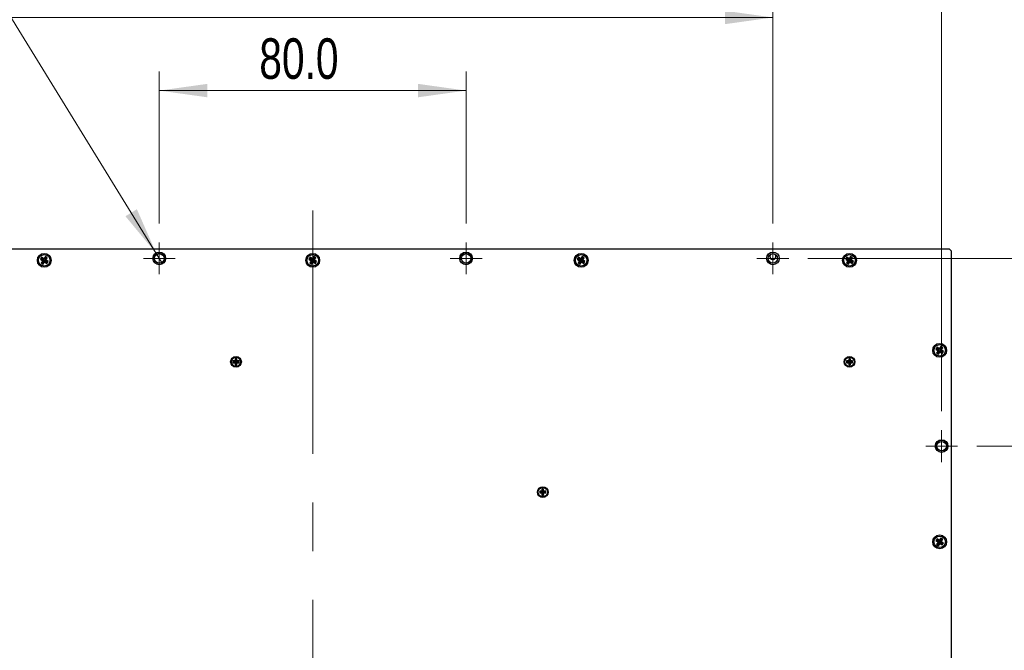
# Model space of a CAD drawing. Header units: millimetres. Extents: x 6 to 294, y 6 to 202.
# Tile 5 of 7: x 204 to 255, y 103 to 136. Entities that reach past the tile are written whole.
import ezdxf

# ---------------------------------------------------------------- set-up
doc = ezdxf.new("R2010")
doc.units = ezdxf.units.MM
doc.linetypes.add('CENTERX2', pattern=[20.32, 12.7, -2.54, 2.54, -2.54])
doc.styles.add('SLDTEXTSTYLE0', font='TXT', dxfattribs={"width": 0.75})
doc.dimstyles.new('SLDDIMSTYLE0', dxfattribs={"dimtxt": 2.116667, "dimasz": 2.5, "dimexe": 0, "dimexo": 0.0625, "dimgap": 0.529167, "dimtad": 1, "dimdec": 1, "dimlfac": 5, "dimrnd": 1e-09, "dimzin": 4, "dimdsep": 46, "dimtxsty": 'SLDTEXTSTYLE0', "dimsah": 1, "dimcen": 0.09, "dimadec": 0, "dimazin": 1, "dimtfac": 1, "dimtdec": 1, "dimtofl": 0, "dimtmove": 0, "dimatfit": 3, "dimfxl": 1, "dimfrac": 2, "dimtolj": 1, "dimtzin": 12, "dimarcsym": 0})
doc.dimstyles.new('SLDDIMSTYLE3', dxfattribs={"dimtxt": 2.116667, "dimasz": 2.5, "dimexe": 0, "dimexo": 0.0625, "dimgap": 0.529167, "dimtad": 0, "dimtih": 1, "dimtoh": 1, "dimdec": 1, "dimlfac": 5, "dimrnd": 1e-09, "dimzin": 12, "dimdsep": 46, "dimtxsty": 'SLDTEXTSTYLE0', "dimblk1": 'NONE', "dimsah": 1, "dimcen": 0, "dimadec": 0, "dimazin": 3, "dimtfac": 1, "dimtdec": 1, "dimtmove": 0, "dimatfit": 3, "dimldrblk": 'NONE', "dimfxl": 1, "dimfrac": 2, "dimtolj": 1, "dimtzin": 12, "dimarcsym": 0})

# ---------------------------------------------------------------- blocks, each defined once
blk = doc.blocks.new('_D_5')
at = {"color": 7, "linetype": 'Continuous', "lineweight": 18}
for p, q in [((211.316, 125.343), (211.316, 133.275)), ((227.316, 125.343), (227.316, 133.275)), ((211.316, 132.275), (227.316, 132.275))]:
    blk.add_line(p, q, dxfattribs=at)
for points in [[(211.316, 132.275), (213.816, 131.925), (213.816, 132.625)], [(227.316, 132.275), (224.816, 132.625), (224.816, 131.925)]]:
    blk.add_solid(points, dxfattribs=at)
at = {"color": 7, "linetype": 'Continuous', "lineweight": 18, "insert": (216.531, 135.004), "char_height": 2.1167, "attachment_point": 1, "style": 'SLDTEXTSTYLE0'}
blk.add_mtext('80.0', dxfattribs=at)
blk = doc.blocks.new('_D_6')
at = {"color": 7, "linetype": 'Continuous', "lineweight": 18}
for p, q in [((253.946, 113.713), (262.645, 113.713)), ((261.645, 113.713), (261.645, 83.713)), ((253.946, 83.713), (262.645, 83.713))]:
    blk.add_line(p, q, dxfattribs=at)
for points in [[(261.645, 113.713), (261.295, 111.213), (261.995, 111.213)], [(261.645, 83.713), (261.995, 86.213), (261.295, 86.213)]]:
    blk.add_solid(points, dxfattribs=at)
at = {"color": 7, "linetype": 'Continuous', "lineweight": 18, "insert": (258.916, 95.653), "char_height": 2.1167, "attachment_point": 1, "rotation": 90, "style": 'SLDTEXTSTYLE0'}
blk.add_mtext('150.0', dxfattribs=at)
blk = doc.blocks.new('_D_7')
at = {"color": 7, "linetype": 'Continuous', "lineweight": 18}
for p, q in [((186.516, 115.543), (186.516, 141.026)), ((252.116, 115.543), (252.116, 141.026)), ((186.516, 140.026), (252.116, 140.026))]:
    blk.add_line(p, q, dxfattribs=at)
for points in [[(186.516, 140.026), (189.016, 139.676), (189.016, 140.376)], [(252.116, 140.026), (249.616, 140.376), (249.616, 139.676)]]:
    blk.add_solid(points, dxfattribs=at)
at = {"color": 7, "linetype": 'Continuous', "lineweight": 18, "insert": (215.749, 142.754), "char_height": 2.1167, "attachment_point": 1, "style": 'SLDTEXTSTYLE0'}
blk.add_mtext('328.0', dxfattribs=at)
blk = doc.blocks.new('SW_SYMBOL_HOLE_DEPTH')
at = {"color": 0, "linetype": 'Continuous', "lineweight": 18}
for p, q in [((0, 875), (800, 875)), ((400, 875), (400, 75)), ((100, 555), (400, 75)), ((700, 555), (400, 75))]:
    blk.add_line(p, q, dxfattribs=at)
blk = doc.blocks.new('_D_8')
at = {"color": 7, "linetype": 'Continuous', "lineweight": 18}
for p, q in [((198.392, 144.51), (174.74, 144.51)), ((211.159, 123.769), (198.392, 144.51)), ((211.473, 123.258), (211.159, 123.769))]:
    blk.add_line(p, q, dxfattribs=at)
blk.add_solid([(211.159, 123.769), (210.146, 126.081), (209.55, 125.714)], dxfattribs=at)
at = {"color": 7, "linetype": 'Continuous', "lineweight": 18, "xscale": 0.0027037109, "yscale": 0.0027037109, "zscale": 0.0027037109}
blk.add_blockref('SW_SYMBOL_HOLE_DEPTH', (190.207, 144.803), dxfattribs=at)
at = {"color": 7, "linetype": 'Continuous', "lineweight": 18, "char_height": 2.1167, "attachment_point": 1, "style": 'SLDTEXTSTYLE0'}
for s, insert in [('12x', (174.74, 147.238)), ('M3x0.5', (180.004, 147.238)), ('4.0', (193.234, 147.238))]:
    blk.add_mtext(s, dxfattribs=dict(at, insert=insert))
blk = doc.blocks.new('_NONE')
blk = doc.blocks.new('_D_9')
at = {"color": 7, "linetype": 'Continuous', "lineweight": 18}
for p, q in [((195.316, 125.343), (195.316, 137.092)), ((243.316, 125.343), (243.316, 137.092)), ((195.316, 136.092), (243.316, 136.092))]:
    blk.add_line(p, q, dxfattribs=at)
for points in [[(195.316, 136.092), (197.816, 135.742), (197.816, 136.442)], [(243.316, 136.092), (240.816, 136.442), (240.816, 135.742)]]:
    blk.add_solid(points, dxfattribs=at)
at = {"color": 7, "linetype": 'Continuous', "lineweight": 18, "insert": (215.749, 138.821), "char_height": 2.1167, "attachment_point": 1, "style": 'SLDTEXTSTYLE0'}
blk.add_mtext('240.0', dxfattribs=at)
blk = doc.blocks.new('_D_10')
at = {"color": 7, "linetype": 'Continuous', "lineweight": 18}
for p, q in [((245.146, 123.513), (266.697, 123.513)), ((265.697, 123.513), (265.697, 73.913)), ((245.146, 73.913), (266.697, 73.913))]:
    blk.add_line(p, q, dxfattribs=at)
for points in [[(265.697, 123.513), (265.347, 121.013), (266.047, 121.013)], [(265.697, 73.913), (266.047, 76.413), (265.347, 76.413)]]:
    blk.add_solid(points, dxfattribs=at)
at = {"color": 7, "linetype": 'Continuous', "lineweight": 18, "insert": (262.969, 95.653), "char_height": 2.1167, "attachment_point": 1, "rotation": 90, "style": 'SLDTEXTSTYLE0'}
blk.add_mtext('248.0', dxfattribs=at)
blk = doc.blocks.new('SW_CENTERMARKSYMBOL_0')
at = {"color": 0, "linetype": 'Continuous', "lineweight": 18}
for p, q in [((0, 0.5), (0, 0.83)), ((-0.5, 0), (-0.83, 0)), ((0, 0), (-0.5, 0)), ((0, 0), (0, 0.5)), ((0, 0), (0, -0.5)), ((0, 0), (0.5, 0)), ((0.5, 0), (0.83, 0)), ((0, -0.5), (0, -0.83))]:
    blk.add_line(p, q, dxfattribs=at)
blk = doc.blocks.new('SW_CENTERMARKSYMBOL_1')
at = {"color": 0, "linetype": 'Continuous', "lineweight": 18}
for p, q in [((0, 0.5), (0, 0.83)), ((-0.5, 0), (-0.83, 0)), ((0, 0), (-0.5, 0)), ((0, 0), (0, 0.5)), ((0, 0), (0, -0.5)), ((0, 0), (0.5, 0)), ((0.5, 0), (0.83, 0)), ((0, -0.5), (0, -0.83))]:
    blk.add_line(p, q, dxfattribs=at)
blk = doc.blocks.new('SW_CENTERMARKSYMBOL_2')
at = {"color": 0, "linetype": 'Continuous', "lineweight": 18}
for p, q in [((0, 0.5), (0, 0.83)), ((-0.5, 0), (-0.83, 0)), ((0, 0), (-0.5, 0)), ((0, 0), (0, 0.5)), ((0, 0), (0, -0.5)), ((0, 0), (0.5, 0)), ((0.5, 0), (0.83, 0)), ((0, -0.5), (0, -0.83))]:
    blk.add_line(p, q, dxfattribs=at)
blk = doc.blocks.new('SW_CENTERMARKSYMBOL_9')
at = {"color": 0, "linetype": 'Continuous', "lineweight": 18}
for p, q in [((0, 0.5), (0, 0.83)), ((-0.5, 0), (-0.83, 0)), ((0, 0), (-0.5, 0)), ((0, 0), (0, 0.5)), ((0, 0), (0, -0.5)), ((0, 0), (0.5, 0)), ((0.5, 0), (0.83, 0)), ((0, -0.5), (0, -0.83))]:
    blk.add_line(p, q, dxfattribs=at)

msp = doc.modelspace()

# ---------------------------------------------------------------- linework, layer by layer
at = {"color": 7, "linetype": 'CENTERX2', "lineweight": 18}
msp.add_line((219.316, 126.013), (219.316, 71.413), dxfattribs=at)
at = {"color": 7, "linetype": 'Continuous', "lineweight": 25}
for p, q in [((186.116, 124.013), (252.516, 124.013)), ((252.616, 123.913), (252.516, 124.013)), ((252.616, 123.913), (252.616, 73.513)), ((205.179, 123.571), (205.115, 123.469)), ((205.176, 123.483), (205.115, 123.469)), ((205.115, 123.469), (205.233, 123.395)), ((205.233, 123.395), (205.159, 123.276)), ((205.22, 123.29), (205.159, 123.276)), ((205.159, 123.276), (205.26, 123.212)), ((205.193, 123.509), (205.176, 123.483)), ((205.176, 123.483), (205.295, 123.408)), ((205.297, 123.496), (205.179, 123.571)), ((205.193, 123.509), (205.179, 123.571)), ((205.311, 123.435), (205.193, 123.509)), ((205.295, 123.408), (205.22, 123.29)), ((205.22, 123.29), (205.246, 123.273)), ((205.295, 123.408), (205.233, 123.395)), ((205.246, 123.273), (205.321, 123.392)), ((205.246, 123.273), (205.26, 123.212)), ((205.26, 123.212), (205.335, 123.33)), ((205.372, 123.614), (205.297, 123.496)), ((205.311, 123.435), (205.297, 123.496)), ((205.386, 123.553), (205.311, 123.435)), ((205.321, 123.392), (205.335, 123.33)), ((205.321, 123.392), (205.439, 123.317)), ((205.335, 123.33), (205.453, 123.256)), ((205.337, 123.418), (205.412, 123.536)), ((205.337, 123.418), (205.399, 123.432)), ((205.456, 123.343), (205.337, 123.418)), ((205.474, 123.55), (205.372, 123.614)), ((205.386, 123.553), (205.372, 123.614)), ((205.412, 123.536), (205.386, 123.553)), ((205.399, 123.432), (205.474, 123.55)), ((205.517, 123.357), (205.399, 123.432)), ((205.412, 123.536), (205.474, 123.55)), ((205.439, 123.317), (205.456, 123.343)), ((205.439, 123.317), (205.453, 123.256)), ((205.453, 123.256), (205.517, 123.357)), ((205.456, 123.343), (205.517, 123.357)), ((219.179, 123.571), (219.115, 123.469)), ((219.176, 123.483), (219.115, 123.469)), ((219.115, 123.469), (219.233, 123.395)), ((219.233, 123.395), (219.159, 123.276)), ((219.22, 123.29), (219.159, 123.276)), ((219.159, 123.276), (219.26, 123.212)), ((219.193, 123.509), (219.176, 123.483)), ((219.176, 123.483), (219.295, 123.408)), ((219.297, 123.496), (219.179, 123.571)), ((219.193, 123.509), (219.179, 123.571)), ((219.311, 123.435), (219.193, 123.509)), ((219.295, 123.408), (219.22, 123.29)), ((219.22, 123.29), (219.246, 123.273)), ((219.295, 123.408), (219.233, 123.395)), ((219.246, 123.273), (219.321, 123.392)), ((219.246, 123.273), (219.26, 123.212)), ((219.26, 123.212), (219.335, 123.33)), ((219.372, 123.614), (219.297, 123.496)), ((219.311, 123.435), (219.297, 123.496)), ((219.386, 123.553), (219.311, 123.435)), ((219.321, 123.392), (219.335, 123.33)), ((219.321, 123.392), (219.439, 123.317)), ((219.335, 123.33), (219.453, 123.256)), ((219.337, 123.418), (219.412, 123.536)), ((219.337, 123.418), (219.399, 123.432)), ((219.456, 123.343), (219.337, 123.418)), ((219.474, 123.55), (219.372, 123.614)), ((219.386, 123.553), (219.372, 123.614)), ((219.412, 123.536), (219.386, 123.553)), ((219.399, 123.432), (219.474, 123.55)), ((219.517, 123.357), (219.399, 123.432)), ((219.412, 123.536), (219.474, 123.55)), ((219.439, 123.317), (219.456, 123.343)), ((219.439, 123.317), (219.453, 123.256)), ((219.453, 123.256), (219.517, 123.357)), ((219.456, 123.343), (219.517, 123.357)), ((233.179, 123.571), (233.115, 123.469)), ((233.176, 123.483), (233.115, 123.469)), ((233.115, 123.469), (233.233, 123.395)), ((233.233, 123.395), (233.159, 123.276)), ((233.22, 123.29), (233.159, 123.276)), ((233.159, 123.276), (233.26, 123.212)), ((233.193, 123.509), (233.176, 123.483)), ((233.176, 123.483), (233.295, 123.408)), ((233.297, 123.496), (233.179, 123.571)), ((233.193, 123.509), (233.179, 123.571)), ((233.311, 123.435), (233.193, 123.509)), ((233.295, 123.408), (233.22, 123.29)), ((233.22, 123.29), (233.246, 123.273)), ((233.295, 123.408), (233.233, 123.395)), ((233.246, 123.273), (233.321, 123.392)), ((233.246, 123.273), (233.26, 123.212)), ((233.26, 123.212), (233.335, 123.33)), ((233.372, 123.614), (233.297, 123.496)), ((233.311, 123.435), (233.297, 123.496)), ((233.386, 123.553), (233.311, 123.435)), ((233.321, 123.392), (233.335, 123.33)), ((233.321, 123.392), (233.439, 123.317)), ((233.335, 123.33), (233.453, 123.256)), ((233.337, 123.418), (233.412, 123.536)), ((233.337, 123.418), (233.399, 123.432)), ((233.456, 123.343), (233.337, 123.418)), ((233.474, 123.55), (233.372, 123.614)), ((233.386, 123.553), (233.372, 123.614)), ((233.412, 123.536), (233.386, 123.553)), ((233.399, 123.432), (233.474, 123.55)), ((233.517, 123.357), (233.399, 123.432)), ((233.412, 123.536), (233.474, 123.55)), ((233.439, 123.317), (233.456, 123.343)), ((233.439, 123.317), (233.453, 123.256)), ((233.453, 123.256), (233.517, 123.357)), ((233.456, 123.343), (233.517, 123.357)), ((247.179, 123.571), (247.115, 123.469)), ((247.176, 123.483), (247.115, 123.469)), ((247.115, 123.469), (247.233, 123.395)), ((247.233, 123.395), (247.159, 123.276)), ((247.22, 123.29), (247.159, 123.276)), ((247.159, 123.276), (247.26, 123.212)), ((247.193, 123.509), (247.176, 123.483)), ((247.176, 123.483), (247.295, 123.408)), ((247.297, 123.496), (247.179, 123.571)), ((247.193, 123.509), (247.179, 123.571)), ((247.311, 123.435), (247.193, 123.509)), ((247.295, 123.408), (247.22, 123.29)), ((247.22, 123.29), (247.246, 123.273)), ((247.295, 123.408), (247.233, 123.395)), ((247.246, 123.273), (247.321, 123.392)), ((247.246, 123.273), (247.26, 123.212)), ((247.26, 123.212), (247.335, 123.33)), ((247.372, 123.614), (247.297, 123.496)), ((247.311, 123.435), (247.297, 123.496)), ((247.386, 123.553), (247.311, 123.435)), ((247.321, 123.392), (247.335, 123.33)), ((247.321, 123.392), (247.439, 123.317)), ((247.335, 123.33), (247.453, 123.256)), ((247.337, 123.418), (247.412, 123.536)), ((247.337, 123.418), (247.399, 123.432)), ((247.456, 123.343), (247.337, 123.418)), ((247.474, 123.55), (247.372, 123.614)), ((247.386, 123.553), (247.372, 123.614)), ((247.412, 123.536), (247.386, 123.553)), ((247.399, 123.432), (247.474, 123.55)), ((247.517, 123.357), (247.399, 123.432)), ((247.412, 123.536), (247.474, 123.55)), ((247.439, 123.317), (247.456, 123.343)), ((247.439, 123.317), (247.453, 123.256)), ((247.453, 123.256), (247.517, 123.357)), ((247.456, 123.343), (247.517, 123.357)), ((251.879, 118.871), (251.815, 118.769)), ((251.876, 118.783), (251.815, 118.769)), ((251.815, 118.769), (251.933, 118.695)), ((251.933, 118.695), (251.859, 118.576)), ((251.893, 118.809), (251.876, 118.783)), ((251.876, 118.783), (251.995, 118.708)), ((251.997, 118.796), (251.879, 118.871)), ((251.893, 118.809), (251.879, 118.871)), ((252.011, 118.735), (251.893, 118.809)), ((251.995, 118.708), (251.92, 118.59)), ((251.995, 118.708), (251.933, 118.695)), ((251.946, 118.573), (252.021, 118.692)), ((251.96, 118.512), (252.035, 118.63)), ((252.072, 118.914), (251.997, 118.796)), ((252.011, 118.735), (251.997, 118.796)), ((252.086, 118.853), (252.011, 118.735)), ((252.021, 118.692), (252.035, 118.63)), ((252.021, 118.692), (252.139, 118.617)), ((252.035, 118.63), (252.153, 118.556)), ((252.037, 118.718), (252.112, 118.836)), ((252.037, 118.718), (252.099, 118.732)), ((252.156, 118.643), (252.037, 118.718)), ((252.174, 118.85), (252.072, 118.914)), ((252.086, 118.853), (252.072, 118.914)), ((252.112, 118.836), (252.086, 118.853)), ((252.099, 118.732), (252.174, 118.85)), ((252.217, 118.657), (252.099, 118.732)), ((252.112, 118.836), (252.174, 118.85)), ((252.139, 118.617), (252.156, 118.643)), ((252.153, 118.556), (252.217, 118.657)), ((252.156, 118.643), (252.217, 118.657)), ((215.271, 118.158), (215.156, 118.158)), ((215.156, 118.158), (215.156, 118.068)), ((215.201, 118.114), (215.156, 118.158)), ((215.361, 118.273), (215.271, 118.273)), ((215.271, 118.273), (215.271, 118.158)), ((215.316, 118.229), (215.271, 118.273)), ((215.316, 118.114), (215.271, 118.158)), ((215.317, 118.229), (215.316, 118.229)), ((215.316, 118.229), (215.316, 118.114)), ((215.317, 118.229), (215.361, 118.273)), ((215.317, 118.114), (215.317, 118.229)), ((215.317, 118.114), (215.361, 118.158)), ((215.361, 118.158), (215.361, 118.273)), ((215.476, 118.158), (215.361, 118.158)), ((215.432, 118.114), (215.476, 118.158)), ((215.476, 118.068), (215.476, 118.158)), ((247.271, 118.158), (247.156, 118.158)), ((247.156, 118.158), (247.156, 118.068)), ((247.201, 118.114), (247.156, 118.158)), ((247.361, 118.273), (247.271, 118.273)), ((247.271, 118.273), (247.271, 118.158)), ((247.316, 118.229), (247.271, 118.273)), ((247.316, 118.114), (247.271, 118.158)), ((247.317, 118.229), (247.316, 118.229)), ((247.316, 118.229), (247.316, 118.114)), ((247.317, 118.229), (247.361, 118.273)), ((247.317, 118.114), (247.317, 118.229)), ((247.317, 118.114), (247.361, 118.158)), ((247.361, 118.158), (247.361, 118.273)), ((247.476, 118.158), (247.361, 118.158)), ((247.432, 118.114), (247.476, 118.158)), ((247.476, 118.068), (247.476, 118.158)), ((251.92, 118.59), (251.859, 118.576)), ((251.859, 118.576), (251.96, 118.512)), ((251.92, 118.59), (251.946, 118.573)), ((251.946, 118.573), (251.96, 118.512)), ((252.139, 118.617), (252.153, 118.556)), ((215.201, 118.113), (215.156, 118.068)), ((215.156, 118.068), (215.271, 118.068)), ((215.316, 118.114), (215.201, 118.114)), ((215.201, 118.114), (215.201, 118.113)), ((215.201, 118.113), (215.316, 118.113)), ((215.316, 118.113), (215.271, 118.068)), ((215.271, 118.068), (215.271, 117.953)), ((215.316, 117.998), (215.271, 117.953)), ((215.271, 117.953), (215.361, 117.953)), ((215.316, 118.113), (215.316, 117.998)), ((215.316, 117.998), (215.317, 117.998)), ((215.432, 118.114), (215.317, 118.114)), ((215.317, 118.113), (215.361, 118.068)), ((215.317, 118.113), (215.432, 118.113)), ((215.317, 117.998), (215.317, 118.113)), ((215.317, 117.998), (215.361, 117.953)), ((215.361, 117.953), (215.361, 118.068)), ((215.361, 118.068), (215.476, 118.068)), ((215.432, 118.113), (215.432, 118.114)), ((215.432, 118.113), (215.476, 118.068)), ((247.201, 118.113), (247.156, 118.068)), ((247.156, 118.068), (247.271, 118.068)), ((247.316, 118.114), (247.201, 118.114)), ((247.201, 118.114), (247.201, 118.113)), ((247.201, 118.113), (247.316, 118.113)), ((247.316, 118.113), (247.271, 118.068)), ((247.271, 118.068), (247.271, 117.953)), ((247.316, 117.998), (247.271, 117.953)), ((247.271, 117.953), (247.361, 117.953)), ((247.316, 118.113), (247.316, 117.998)), ((247.316, 117.998), (247.317, 117.998)), ((247.432, 118.114), (247.317, 118.114)), ((247.317, 118.113), (247.361, 118.068)), ((247.317, 118.113), (247.432, 118.113)), ((247.317, 117.998), (247.317, 118.113)), ((247.317, 117.998), (247.361, 117.953)), ((247.361, 117.953), (247.361, 118.068)), ((247.361, 118.068), (247.476, 118.068)), ((247.432, 118.113), (247.432, 118.114)), ((247.432, 118.113), (247.476, 118.068)), ((231.361, 111.473), (231.271, 111.473)), ((231.271, 111.473), (231.271, 111.358)), ((231.316, 111.429), (231.271, 111.473)), ((231.317, 111.429), (231.361, 111.473)), ((231.361, 111.358), (231.361, 111.473)), ((231.271, 111.358), (231.156, 111.358)), ((231.156, 111.358), (231.156, 111.268)), ((231.201, 111.314), (231.156, 111.358)), ((231.201, 111.313), (231.156, 111.268)), ((231.156, 111.268), (231.271, 111.268)), ((231.316, 111.314), (231.201, 111.314)), ((231.201, 111.314), (231.201, 111.313)), ((231.201, 111.313), (231.316, 111.313)), ((231.316, 111.314), (231.271, 111.358)), ((231.316, 111.313), (231.271, 111.268)), ((231.271, 111.268), (231.271, 111.153)), ((231.316, 111.198), (231.271, 111.153)), ((231.271, 111.153), (231.361, 111.153)), ((231.317, 111.429), (231.316, 111.429)), ((231.316, 111.429), (231.316, 111.314)), ((231.316, 111.313), (231.316, 111.198)), ((231.316, 111.198), (231.317, 111.198)), ((231.317, 111.314), (231.317, 111.429)), ((231.317, 111.314), (231.361, 111.358)), ((231.432, 111.314), (231.317, 111.314)), ((231.317, 111.313), (231.361, 111.268)), ((231.317, 111.313), (231.432, 111.313)), ((231.317, 111.198), (231.317, 111.313)), ((231.317, 111.198), (231.361, 111.153)), ((231.476, 111.358), (231.361, 111.358)), ((231.361, 111.153), (231.361, 111.268)), ((231.361, 111.268), (231.476, 111.268)), ((231.432, 111.314), (231.476, 111.358)), ((231.432, 111.313), (231.432, 111.314)), ((231.432, 111.313), (231.476, 111.268)), ((231.476, 111.268), (231.476, 111.358)), ((251.879, 108.871), (251.815, 108.769)), ((251.997, 108.796), (251.879, 108.871)), ((251.893, 108.809), (251.879, 108.871)), ((252.072, 108.914), (251.997, 108.796)), ((252.174, 108.85), (252.072, 108.914)), ((252.086, 108.853), (252.072, 108.914)), ((251.876, 108.783), (251.815, 108.769)), ((251.815, 108.769), (251.933, 108.695)), ((251.933, 108.695), (251.859, 108.576)), ((251.92, 108.59), (251.859, 108.576)), ((251.859, 108.576), (251.96, 108.512)), ((251.893, 108.809), (251.876, 108.783)), ((251.876, 108.783), (251.995, 108.708)), ((252.011, 108.735), (251.893, 108.809)), ((251.995, 108.708), (251.92, 108.59)), ((251.92, 108.59), (251.946, 108.573)), ((251.995, 108.708), (251.933, 108.695)), ((251.946, 108.573), (252.021, 108.692)), ((251.946, 108.573), (251.96, 108.512)), ((251.96, 108.512), (252.035, 108.63)), ((252.011, 108.735), (251.997, 108.796)), ((252.086, 108.853), (252.011, 108.735)), ((252.021, 108.692), (252.035, 108.63)), ((252.021, 108.692), (252.139, 108.617)), ((252.035, 108.63), (252.153, 108.556)), ((252.037, 108.718), (252.112, 108.836)), ((252.037, 108.718), (252.099, 108.732)), ((252.156, 108.643), (252.037, 108.718)), ((252.112, 108.836), (252.086, 108.853)), ((252.099, 108.732), (252.174, 108.85)), ((252.217, 108.657), (252.099, 108.732)), ((252.112, 108.836), (252.174, 108.85)), ((252.139, 108.617), (252.156, 108.643)), ((252.139, 108.617), (252.153, 108.556)), ((252.153, 108.556), (252.217, 108.657)), ((252.156, 108.643), (252.217, 108.657))]:
    msp.add_line(p, q, dxfattribs=at)
for centre, radius in [((205.316, 123.413), 0.36), ((211.316, 123.513), 0.33), ((211.316, 123.513), 0.25), ((219.316, 123.413), 0.36), ((227.316, 123.513), 0.33), ((227.316, 123.513), 0.25), ((233.316, 123.413), 0.36), ((243.316, 123.513), 0.33), ((243.316, 123.513), 0.25), ((247.316, 123.413), 0.36), ((205.316, 123.413), 0.3), ((219.316, 123.413), 0.3), ((233.316, 123.413), 0.3), ((247.316, 123.413), 0.3), ((252.016, 118.713), 0.36), ((252.016, 118.713), 0.3), ((215.316, 118.113), 0.28), ((215.316, 118.113), 0.24), ((247.316, 118.113), 0.28), ((247.316, 118.113), 0.24), ((252.116, 113.713), 0.33), ((252.116, 113.713), 0.25), ((231.316, 111.313), 0.28), ((231.316, 111.313), 0.24), ((252.016, 108.713), 0.36), ((252.016, 108.713), 0.3)]:
    msp.add_circle(centre, radius, dxfattribs=at)
at = {"color": 7, "linetype": 'Continuous', "lineweight": 0}
for centre in [(211.316, 123.513), (227.316, 123.513), (252.116, 113.713)]:
    msp.add_arc(centre, 0.3, 255, 195, dxfattribs=at)
at = {"color": 7, "linetype": 'Continuous', "lineweight": 25}
for start, end in [(122.7939, 0), (0, 57.2061)]:
    msp.add_arc((243.316, 123.613), 0.16, start, end, dxfattribs=at)

# ---------------------------------------------------------------- block references
at = {"color": 7, "linetype": 'Continuous', "lineweight": 18}
for name, p in [('SW_CENTERMARKSYMBOL_0', (211.316, 123.513)), ('SW_CENTERMARKSYMBOL_1', (227.316, 123.513)), ('SW_CENTERMARKSYMBOL_9', (243.316, 123.513)), ('SW_CENTERMARKSYMBOL_2', (252.116, 113.713))]:
    msp.add_blockref(name, p, dxfattribs=at)

# ---------------------------------------------------------------- dimensions: what is measured, and where the dimension line sits
dim = msp.add_diameter_dim_2p(p1=(211.473, 123.258), p2=(211.159, 123.769), text='12x M3x0.5 {\\fGDT;x}4.0', dimstyle='SLDDIMSTYLE3', override={"dimpost": '<>'}, dxfattribs=at)
dim.commit()
dim.dimension.update_dxf_attribs({"geometry": '_D_8', "text_midpoint": (185.941, 146.233), "dimtype": 163})
for base, p1, p2, picture, middle in [((252.116, 140.026), (186.516, 114.543), (252.116, 114.543), '_D_7', (219.267, 140.026)), ((243.316, 136.092), (195.316, 124.343), (243.316, 124.343), '_D_9', (219.267, 136.092)), ((227.316, 132.275), (211.316, 124.343), (227.316, 124.343), '_D_5', (219.267, 132.275))]:
    dim = msp.add_linear_dim(base=base, p1=p1, p2=p2, dimstyle='SLDDIMSTYLE0', dxfattribs=at)
    dim.commit()
    dim.dimension.update_dxf_attribs({"geometry": picture, "text_midpoint": middle, "dimtype": 160})
for base, p1, p2, picture, middle in [((265.697, 73.913), (244.146, 123.513), (244.146, 73.913), '_D_10', (265.697, 99.171)), ((261.645, 83.713), (252.946, 113.713), (252.946, 83.713), '_D_6', (261.645, 99.171))]:
    dim = msp.add_linear_dim(base=base, p1=p1, p2=p2, angle=90, dimstyle='SLDDIMSTYLE0', dxfattribs=at)
    dim.commit()
    dim.dimension.update_dxf_attribs({"geometry": picture, "text_midpoint": middle, "dimtype": 160})

doc.saveas('drawing.dxf')
